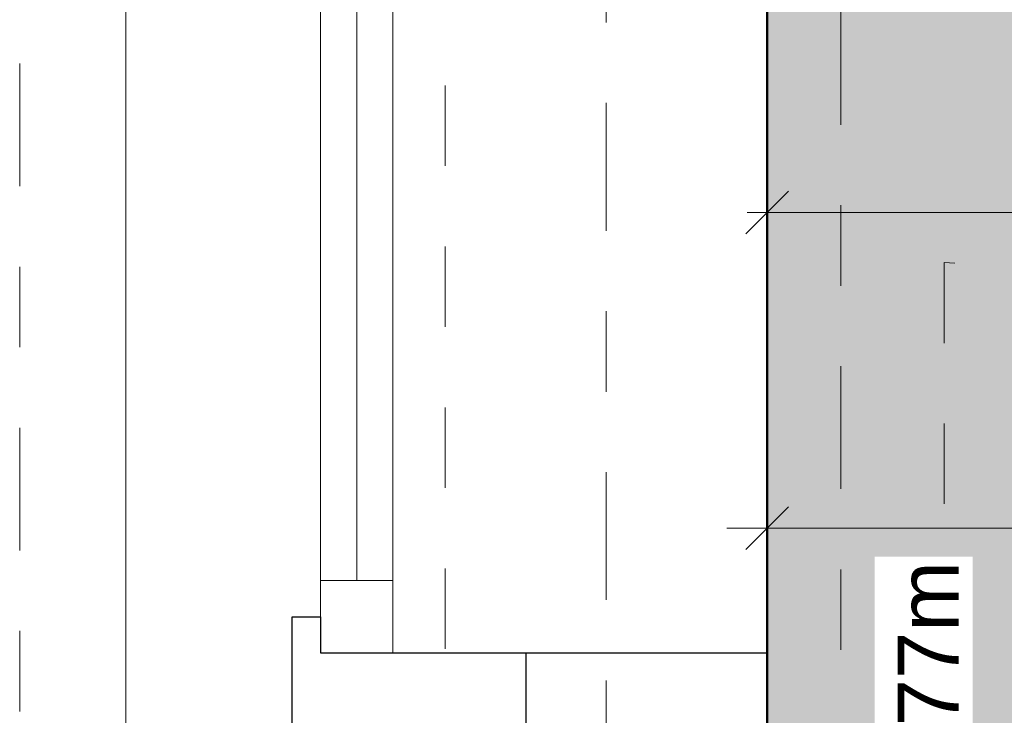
# Model space of a CAD drawing. Header units: metres. Extents: x -180 to 4, y -49 to 6.
# Tile 162 of 256: x -176.15 to -174.926, y -8.43 to -7.565. Entities that reach past the tile are written whole.
import ezdxf

# ---------------------------------------------------------------- set-up
doc = ezdxf.new("R2010")
doc.units = ezdxf.units.M
doc.header["$LTSCALE"] = 0.05
doc.header["$PDMODE"] = 1
doc.header["$PDSIZE"] = -2
for name, pattern in [('ISO-10 Strichpunktlinie', [4.699, 3.048, -0.762, 0.127, -0.762]), ('Linienart-1', [2.116328, 1.058164, -1.058164]), ('Linienart-20', [2.116531, 1.058062, -1.058469]), ('Linienart-34', [4.233, 2.116, -2.117]), ('Linienart-53', [5.291531, 3.175, -1.058062, 0.352704, -0.705764])]:
    doc.linetypes.add(name, pattern=pattern)
doc.layers.get('0').update_dxf_attribs({"lineweight": 25})
for name, color, linetype, lineweight, true_color in [('30 -33 Aussenwände- 7 Fassade_ Elemente', 7, 'Continuous', 9, 0x00aacc), ('30 -34 Innenwände- 4 Türen_Fenster', 7, 'Continuous', 15, 0x9955ff), ('30 -35 Decken- 1 Konstruktion-Träger- Stahlbeton', 7, 'Continuous', 13, 0x33aa00), ('70 -72 Beschriftung- 7 Detailverweise Linie', 7, 'Continuous', 9, 0x00dd00), ('70 -73 Bauteildarst.- 3 verdeckt 0.35', 4, 'Linienart-34', 35, 0x00ffff), ('70 -75 Raumstempel- 1 Raumstempel', 1, 'Continuous', 50, 0xff0000), ('70 -76 Bemaßung- 2 Allgemein', 7, 'Continuous', 5, 0x6666cc), ('CW-Unsichtbar', 7, 'Continuous', 9, 0x599559)]:
    doc.layers.add(name, color=color, linetype=linetype, lineweight=lineweight, true_color=true_color)
doc.layers.add('70 -71 Achsen- 1 Gebäudeachsen', color=7, linetype='Linienart-53', lineweight=18)
doc.layers.add('Keine', color=7, linetype='Continuous', lineweight=9)
doc.styles.add('Arial', font='arial.ttf')
doc.dimstyles.new('k+k 1_50', dxfattribs={"dimtxt": 0.100689, "dimasz": 0.05302, "dimexe": 0.05, "dimexo": 0.15, "dimgap": 0.01, "dimtad": 1, "dimdec": 3, "dimtxsty": 'Arial', "dimblk": 'VW_SLASH', "dimblk1": 'VW_SLASH', "dimblk2": 'VW_SLASH', "dimcen": 0, "dimdle": 0.05, "dimadec": 3, "dimazin": 0, "dimtfac": 0.75, "dimtdec": 3, "dimtix": 1, "dimtmove": 0, "dimatfit": 0, "dimldrblk": 'VW_SLASH-1', "dimfxl": 0.125, "dimfxlon": 1, "dimfrac": 2, "dimtolj": 1, "dimarcsym": 0})
doc.dimstyles.new('k+k_klein', dxfattribs={"dimtxt": 0.100689, "dimasz": 0.05302, "dimexe": 0.05, "dimexo": 0.15, "dimgap": 0.005, "dimtad": 1, "dimdec": 3, "dimtxsty": 'Arial', "dimblk": 'VW_SLASH-2', "dimblk1": 'VW_SLASH-2', "dimblk2": 'VW_SLASH-2', "dimcen": 0, "dimdle": 0.025, "dimadec": 3, "dimazin": 0, "dimtfac": 0.75, "dimtdec": 3, "dimtix": 1, "dimtmove": 0, "dimatfit": 0, "dimldrblk": 'VW_FILLEDARROW', "dimfxl": 0.1, "dimfxlon": 1, "dimfrac": 2, "dimtolj": 1, "dimarcsym": 0})

# ---------------------------------------------------------------- blocks, each defined once
blk = doc.blocks.new('Gruppe-2681')
at = {"color": 255, "linetype": 'Continuous', "lineweight": 9, "transparency": 33554687}
blk.add_wipeout([(-0.605, 0.035), (-0.605, -0.225), (0.605, -0.225), (0.605, 0.035)], dxfattribs=at).dxf.layer = '30 -33 Aussenwände- 7 Fassade_ Elemente'
at = {"layer": '30 -33 Aussenwände- 7 Fassade_ Elemente', "color": 7, "linetype": 'Continuous', "lineweight": 9, "transparency": 33554687, "flags": 128}
blk.add_lwpolyline([(-0.605, 0.035), (-0.605, -0.225), (0.605, -0.225), (0.605, 0.035)], dxfattribs=at)
blk = doc.blocks.new('Gruppe-2682')
at = {"color": 255, "linetype": 'Continuous', "lineweight": 9, "transparency": 33554687}
blk.add_wipeout([(-0.605, 0.125), (-0.605, 0.225), (0.605, 0.225), (0.605, 0.125)], dxfattribs=at).dxf.layer = '30 -33 Aussenwände- 7 Fassade_ Elemente'
at = {"layer": '30 -33 Aussenwände- 7 Fassade_ Elemente', "color": 7, "linetype": 'Continuous', "lineweight": 9, "transparency": 33554687, "flags": 128}
blk.add_lwpolyline([(-0.605, 0.125), (-0.605, 0.225), (0.605, 0.225), (0.605, 0.125)], dxfattribs=at)
blk = doc.blocks.new('Gruppe-2683')
at = {"color": 255, "linetype": 'Continuous', "lineweight": 5, "transparency": 33554687}
blk.add_wipeout([(-0.525, 0.1075), (-0.525, 0.125), (0.525, 0.125), (0.525, 0.1075)], dxfattribs=at).dxf.layer = '30 -33 Aussenwände- 7 Fassade_ Elemente'
blk = doc.blocks.new('Gruppe-2684')
at = {"layer": '30 -33 Aussenwände- 7 Fassade_ Elemente', "color": 7, "linetype": 'Continuous', "lineweight": 9, "transparency": 33554687}
blk.add_line((-0.525, 0.125), (0.525, 0.125), dxfattribs=at)
at = {"color": 255, "linetype": 'Continuous', "lineweight": 9, "transparency": 33554687}
blk.add_wipeout([(-0.525, 0.125), (0.525, 0.125), (0.525, 0.035), (-0.525, 0.035)], dxfattribs=at).dxf.layer = '30 -33 Aussenwände- 7 Fassade_ Elemente'
at = {"layer": '30 -33 Aussenwände- 7 Fassade_ Elemente', "color": 7, "linetype": 'Continuous', "lineweight": 9, "transparency": 33554687}
blk.add_line((0.525, 0.08), (-0.525, 0.08), dxfattribs=at)
at = {"layer": '30 -33 Aussenwände- 7 Fassade_ Elemente', "color": 7, "linetype": 'Continuous', "lineweight": 9, "transparency": 33554687, "flags": 128}
blk.add_lwpolyline([(-0.525, 0.125), (0.525, 0.125), (0.525, 0.035), (-0.525, 0.035)], close=True, dxfattribs=at)
blk = doc.blocks.new('Gruppe-2685')
at = {"color": 255, "linetype": 'Continuous', "lineweight": 9, "transparency": 33554687}
for points in [[(-0.605, 0.125), (-0.525, 0.125), (-0.525, 0.035), (-0.605, 0.035)], [(0.605, 0.125), (0.525, 0.125), (0.525, 0.035), (0.605, 0.035)]]:
    blk.add_wipeout(points, dxfattribs=at).dxf.layer = '30 -33 Aussenwände- 7 Fassade_ Elemente'
at = {"layer": '30 -33 Aussenwände- 7 Fassade_ Elemente', "color": 7, "linetype": 'Continuous', "lineweight": 9, "transparency": 33554687}
for p, q in [((-0.605, 0.035), (-0.605, 0.125)), ((-0.525, 0.035), (-0.525, 0.125)), ((0.525, 0.035), (0.525, 0.125)), ((0.605, 0.035), (0.605, 0.125))]:
    blk.add_line(p, q, dxfattribs=at)
at = {"layer": '30 -33 Aussenwände- 7 Fassade_ Elemente', "color": 7, "linetype": 'Continuous', "lineweight": 9, "transparency": 33554687, "flags": 128}
for points in [[(-0.605, 0.125), (-0.525, 0.125), (-0.525, 0.035), (-0.605, 0.035)], [(0.605, 0.125), (0.525, 0.125), (0.525, 0.035), (0.605, 0.035)]]:
    blk.add_lwpolyline(points, close=True, dxfattribs=at)
blk = doc.blocks.new('Gruppe-2686')
at = {"layer": '30 -33 Aussenwände- 7 Fassade_ Elemente', "color": 7, "transparency": 33554687}
for name in ['Gruppe-2682', 'Gruppe-2681']:
    blk.add_blockref(name, (0, 0), dxfattribs=at)
blk.add_blockref('Gruppe-2683', (0, 0), dxfattribs=at)
blk.add_blockref('Gruppe-2684', (0, 0), dxfattribs=at)
blk.add_blockref('Gruppe-2685', (0, 0), dxfattribs=at)
blk = doc.blocks.new('Fenster (2D)-104')
at = {"layer": 'CW-Unsichtbar', "linetype": 'Continuous', "lineweight": 5, "transparency": 33554687}
for p in [(-0.605, 0), (0.605, 0)]:
    blk.add_point(p, dxfattribs=at)
at = {"layer": '30 -33 Aussenwände- 7 Fassade_ Elemente', "color": 0, "flags": 1}
for tag in ['IFC_UUID', 'instanceID']:
    blk.add_attdef(tag, (-175.876, -8.342), '', height=0.00018, dxfattribs=at)
at = {"layer": '30 -33 Aussenwände- 7 Fassade_ Elemente', "color": 7, "transparency": 33554687}
blk.add_blockref('Gruppe-2686', (0, 0), dxfattribs=at)
blk = doc.blocks.new('Gruppe-2707')
at = {"color": 255}
blk.add_wipeout([(-175.686, -7.132), (-175.686, -8.352), (-175.776, -8.352), (-175.776, -7.132)], dxfattribs=at).dxf.layer = '30 -33 Aussenwände- 7 Fassade_ Elemente'
at = {"layer": '30 -33 Aussenwände- 7 Fassade_ Elemente', "flags": 128}
blk.add_lwpolyline([(-175.686, -7.132), (-175.686, -8.352), (-175.776, -8.352), (-175.776, -7.132)], close=True, dxfattribs=at)
at = {"color": 255, "lineweight": 18}
blk.add_wipeout([(-175.686, -8.262), (-175.686, -8.352), (-175.776, -8.352), (-175.776, -8.262)], dxfattribs=at).dxf.layer = '30 -33 Aussenwände- 7 Fassade_ Elemente'
at = {"layer": '30 -33 Aussenwände- 7 Fassade_ Elemente', "lineweight": 18}
blk.add_line((-175.731, -7.212), (-175.731, -8.262), dxfattribs=at)
at = {"layer": '30 -33 Aussenwände- 7 Fassade_ Elemente', "lineweight": 18, "flags": 128}
blk.add_lwpolyline([(-175.686, -8.262), (-175.686, -8.352), (-175.776, -8.352), (-175.776, -8.262)], close=True, dxfattribs=at)
blk = doc.blocks.new('Gruppe-2720')
at = {"layer": '30 -33 Aussenwände- 7 Fassade_ Elemente', "rotation": 90}
blk.add_blockref('Fenster (2D)-104', (-175.651, -7.737), dxfattribs=at)
at = {"color": 255}
blk.add_wipeout([(-176.018, -0.447), (-176.018, -8.697), (-175.221, -8.697), (-175.221, -0.447)], dxfattribs=at).dxf.layer = '30 -33 Aussenwände- 7 Fassade_ Elemente'
blk.add_wipeout([(-175.776, -0.672), (-175.221, -0.672), (-175.221, -8.472), (-175.776, -8.472), (-175.776, -8.627), (-176.018, -8.627), (-176.018, -0.517), (-175.776, -0.517)], dxfattribs=at).dxf.layer = '30 -33 Aussenwände- 7 Fassade_ Elemente'
at = {"layer": '30 -33 Aussenwände- 7 Fassade_ Elemente', "flags": 128}
blk.add_lwpolyline([(-175.776, -0.672), (-175.221, -0.672), (-175.221, -8.472), (-175.776, -8.472), (-175.776, -8.627), (-176.018, -8.627), (-176.018, -0.517), (-175.776, -0.517)], close=True, dxfattribs=at)
at = {"layer": '30 -33 Aussenwände- 7 Fassade_ Elemente', "color": 7}
blk.add_blockref('Gruppe-2707', (0, 0), dxfattribs=at)
at = {"color": 255, "lineweight": 25}
blk.add_wipeout([(-175.521, -8.352), (-175.221, -8.352), (-175.221, -8.472), (-175.521, -8.472)], dxfattribs=at).dxf.layer = '30 -33 Aussenwände- 7 Fassade_ Elemente'
at = {"layer": '30 -33 Aussenwände- 7 Fassade_ Elemente', "lineweight": 25, "flags": 128}
blk.add_lwpolyline([(-175.521, -8.352), (-175.221, -8.352), (-175.221, -8.472), (-175.521, -8.472)], close=True, dxfattribs=at)
at = {"color": 255, "lineweight": 25}
blk.add_wipeout([(-175.811, -8.307), (-175.776, -8.307), (-175.776, -8.352), (-175.521, -8.352), (-175.521, -8.472), (-175.811, -8.472)], dxfattribs=at).dxf.layer = '30 -33 Aussenwände- 7 Fassade_ Elemente'
at = {"layer": '30 -33 Aussenwände- 7 Fassade_ Elemente', "lineweight": 25, "flags": 128}
blk.add_lwpolyline([(-175.811, -8.307), (-175.776, -8.307), (-175.776, -8.352), (-175.521, -8.352), (-175.521, -8.472), (-175.811, -8.472)], close=True, dxfattribs=at)
blk = doc.blocks.new('Gruppe-7021')
at = {"layer": '30 -34 Innenwände- 4 Türen_Fenster', "linetype": 'Linienart-1'}
blk.add_arc((-0.78, 0.04), 0.9, 0, 90, dxfattribs=at)
blk = doc.blocks.new('Gruppe-7022')
at = {"layer": '30 -34 Innenwände- 4 Türen_Fenster', "linetype": 'Linienart-1'}
blk.add_line((-0.78, 0.04), (-0.78, 0.94), dxfattribs=at)
blk = doc.blocks.new('Gruppe-7023')
at = {"layer": '30 -34 Innenwände- 4 Türen_Fenster', "color": 7}
for name in ['Gruppe-7021', 'Gruppe-7022']:
    blk.add_blockref(name, (0, 0), dxfattribs=at)
blk = doc.blocks.new('Gruppe-7024')
at = {"layer": '30 -34 Innenwände- 4 Türen_Fenster', "color": 7}
blk.add_blockref('Gruppe-7023', (0, 0), dxfattribs=at)
blk = doc.blocks.new('Tür (2D)-10')
at = {"layer": '30 -34 Innenwände- 4 Türen_Fenster', "color": 7, "transparency": 33554687}
blk.add_blockref('Gruppe-7024', (0, 0), dxfattribs=at)
at = {"layer": '30 -34 Innenwände- 4 Türen_Fenster', "color": 0, "flags": 1}
for tag in ['Detail', 'Gebäudeteil', 'Aufschlag', 'Oberlicht', 'Oberblende', 'Seitenverglasung', 'feuchtr.-geeign.', 'Türblatt_Höhe', 'Türblatt_Breite', 'Türblattdicke', 'Absenkbare_Bodendichtung', 'Antrieb', 'Gewerk', 'Geschoss_Nummer', 'Tür_ID', 'Nummer', 'Typ', 'Rettungsweg', 'Raumnummer', 'Raumname', 'Zarge_Art', 'OTS', 'Türstopper', 'U-Wert', 'g-Wert', 'Rw-Wert', 'IFC_UUID', 'instanceID']:
    blk.add_attdef(tag, (-175.071, -8.882), '', height=0.00018, dxfattribs=at)
blk = doc.blocks.new('Gruppe-9729')
at = {"layer": '30 -35 Decken- 1 Konstruktion-Träger- Stahlbeton', "color": 7, "linetype": 'Linienart-20', "lineweight": 13, "transparency": 33554687}
for p, q in [((-175.621, -0.647), (-175.621, -11.897)), ((-175.221, -0.647), (-175.221, -11.897))]:
    blk.add_line(p, q, dxfattribs=at)
at = {"layer": '30 -35 Decken- 1 Konstruktion-Träger- Stahlbeton', "color": 0, "flags": 1}
for tag in ['IFC_UUID', 'instanceID']:
    blk.add_attdef(tag, (-175.621, -11.897), '', height=0.00018, dxfattribs=at)
blk = doc.blocks.new('_01-OG1_Tragwerk (2D)')
at = {"layer": '30 -33 Aussenwände- 7 Fassade_ Elemente', "color": 7}
blk.add_blockref('Gruppe-2720', (0, 0), dxfattribs=at)
at = {"layer": '30 -34 Innenwände- 4 Türen_Fenster', "color": 7, "transparency": 33554687}
blk.add_blockref('Tür (2D)-10', (-174.221, -8.807), dxfattribs=at)
at = {"layer": '30 -35 Decken- 1 Konstruktion-Träger- Stahlbeton'}
blk.add_blockref('Gruppe-9729', (0, 0), dxfattribs=at)
blk = doc.blocks.new('_OG1_2D (2D)')
at = {"layer": '70 -75 Raumstempel- 1 Raumstempel', "linetype": 'Continuous', "lineweight": 0, "true_color": 0xff0000}
blk.add_hatch(color=1, dxfattribs=at).paths.add_polyline_path([(-171.67099996, -8.73204198), (-171.67099996, -0.64704198), (-175.22099996, -0.64704198), (-175.22099996, -8.73204198)])
at = {"layer": '70 -72 Beschriftung- 7 Detailverweise Linie', "linetype": 'ISO-10 Strichpunktlinie', "flags": 128}
blk.add_lwpolyline([(-176.14966208, -8.6771336), (-176.14966208, -0.4771336), (-175.12966208, -0.4771336), (-175.12966208, -8.6771336)], close=True, dxfattribs=at)
at = {"layer": '70 -75 Raumstempel- 1 Raumstempel', "flags": 128}
blk.add_lwpolyline([(-171.67099996, -8.73204198), (-171.67099996, -0.64704198), (-175.22099996, -0.64704198), (-175.22099996, -8.73204198)], close=True, dxfattribs=at)
blk = doc.blocks.new('VW_SLASH-2')
at = {"color": 0, "linetype": 'ByBlock', "lineweight": -2, "transparency": 16777216}
blk.add_line((0.472, 0), (-1, 0), dxfattribs=at)
at = {"color": 0, "lineweight": 5, "transparency": 16777216, "flags": 128}
blk.add_lwpolyline([(0.5, 0.5), (-0.5, -0.5)], dxfattribs=at)
blk = doc.blocks.new('*D16968')
at = {"layer": '70 -76 Bemaßung- 2 Allgemein', "color": 0, "lineweight": -2}
for p, q in [((-177.668, -5.852), (-177.818, -5.852)), ((-177.768, -8.359), (-177.768, -5.9051)), ((-177.668, -8.412), (-177.818, -8.412))]:
    blk.add_line(p, q, dxfattribs=at)
at = {"layer": 'Defpoints', "color": 0}
for p in [(-177.768, -5.852), (-175.521, -5.852), (-175.521, -8.412)]:
    blk.add_point(p, dxfattribs=at)
at = {"layer": '70 -76 Bemaßung- 2 Allgemein', "color": 0, "lineweight": -2, "xscale": 0.05302001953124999, "yscale": 0.05302001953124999, "zscale": 0.05302001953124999}
for p, rotation in [((-177.768, -5.852), 90), ((-177.768, -8.412), 270)]:
    blk.add_blockref('VW_SLASH-2', p, dxfattribs=dict(at, rotation=rotation))
at = {"layer": '70 -76 Bemaßung- 2 Allgemein', "color": 0, "insert": (-177.8385, -7.132), "char_height": 0.10069, "attachment_point": 5, "rotation": 90, "style": 'Arial'}
blk.add_mtext('\\A1;2,56', dxfattribs=at)
blk = doc.blocks.new('VW_FILLEDARROW')
at = {"linetype": 'Continuous', "lineweight": 0, "transparency": 16777216}
blk.add_hatch(color=0, dxfattribs=at).paths.add_polyline_path([(-2.829, 0.758), (0, 0), (-2.829, -0.758)])
at = {"color": 0, "lineweight": 5, "transparency": 16777216, "flags": 128}
blk.add_lwpolyline([(-2.829, 0.758), (0, 0), (-2.829, -0.758)], close=True, dxfattribs=at)
blk = doc.blocks.new('*D16969')
at = {"layer": '70 -76 Bemaßung- 2 Allgemein', "color": 0, "lineweight": -2}
for p, q in [((-177.768, -8.359), (-177.768, -8.306)), ((-177.668, -8.412), (-177.818, -8.412)), ((-177.768, -8.627), (-177.768, -8.412)), ((-177.668, -8.627), (-177.818, -8.627)), ((-177.768, -8.6801), (-177.768, -8.7331))]:
    blk.add_line(p, q, dxfattribs=at)
at = {"layer": 'Defpoints', "color": 0}
for p in [(-177.768, -8.412), (-175.521, -8.412), (-176.018, -8.627)]:
    blk.add_point(p, dxfattribs=at)
at = {"layer": '70 -76 Bemaßung- 2 Allgemein', "color": 0, "lineweight": -2, "xscale": 0.05302001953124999, "yscale": 0.05302001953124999, "zscale": 0.05302001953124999}
for p, rotation in [((-177.768, -8.412), 270), ((-177.768, -8.627), 90)]:
    blk.add_blockref('VW_SLASH-2', p, dxfattribs=dict(at, rotation=rotation))
at = {"layer": '70 -76 Bemaßung- 2 Allgemein', "color": 0, "insert": (-177.859, -8.2915), "char_height": 0.100689, "attachment_point": 5, "rotation": 90, "style": 'Arial'}
blk.add_mtext('\\A1;21\\S5^ ;', dxfattribs=at)
blk = doc.blocks.new('VW_SLASH')
at = {"color": 0, "linetype": 'ByBlock', "lineweight": -2, "transparency": 16777216}
blk.add_line((0.943, 0), (-1, 0), dxfattribs=at)
at = {"color": 0, "lineweight": 20, "transparency": 16777216, "flags": 128}
blk.add_lwpolyline([(0.5, 0.5), (-0.5, -0.5)], dxfattribs=at)
blk = doc.blocks.new('*D18795')
at = {"layer": '70 -76 Bemaßung- 2 Allgemein', "color": 0, "lineweight": -2}
for p, q in [((-175.221, -8.322), (-175.221, -8.147)), ((-168.021, -8.322), (-168.021, -8.147)), ((-168.074, -8.197), (-175.168, -8.197))]:
    blk.add_line(p, q, dxfattribs=at)
at = {"layer": 'Defpoints', "color": 0}
for p in [(-175.221, -8.197), (-175.221, -8.497), (-168.021, -8.497)]:
    blk.add_point(p, dxfattribs=at)
at = {"layer": '70 -76 Bemaßung- 2 Allgemein', "color": 0, "lineweight": -2, "xscale": 0.05302001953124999, "yscale": 0.05302001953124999, "zscale": 0.05302001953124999, "rotation": 180}
blk.add_blockref('VW_SLASH', (-175.221, -8.197), dxfattribs=at)
at = {"layer": '70 -76 Bemaßung- 2 Allgemein', "color": 0, "lineweight": -2, "xscale": 0.05302001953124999, "yscale": 0.05302001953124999, "zscale": 0.05302001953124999}
blk.add_blockref('VW_SLASH', (-168.021, -8.197), dxfattribs=at)
at = {"layer": '70 -76 Bemaßung- 2 Allgemein', "color": 0, "insert": (-171.621, -8.1266), "char_height": 0.10069, "attachment_point": 5, "style": 'Arial'}
blk.add_mtext('\\A1;7,20', dxfattribs=at)
blk = doc.blocks.new('VW_SLASH-1')
at = {"color": 0, "linetype": 'ByBlock', "lineweight": -2, "transparency": 16777216}
blk.add_line((0.943, 0), (-1, 0), dxfattribs=at)
at = {"color": 0, "lineweight": 5, "transparency": 16777216, "flags": 128}
blk.add_lwpolyline([(0.5, 0.5), (-0.5, -0.5)], dxfattribs=at)
blk = doc.blocks.new('Gruppe-16161')
at = {"layer": '70 -76 Bemaßung- 2 Allgemein', "color": 7, "linetype": 'Continuous'}
blk.add_solid([(-175.0874, -9.2727), (-175.2209, -9.2061), (-175.0875, -9.1391)], dxfattribs=at)
at = {"color": 255}
blk.add_wipeout([(-174.9657, -9.2727), (-174.9657, -8.2324), (-175.0874, -8.2324), (-175.0874, -9.2727)], dxfattribs=at).dxf.layer = '70 -76 Bemaßung- 2 Allgemein'
at = {"layer": '70 -76 Bemaßung- 2 Allgemein', "insert": (-174.9692, -9.2727), "char_height": 0.075516, "attachment_point": 7, "rotation": 90, "line_spacing_factor": 0.973705, "style": 'Arial'}
blk.add_mtext('UK RD +8,57m/3,77m', dxfattribs=at)
blk = doc.blocks.new('Gruppe-16320')
at = {"layer": '70 -73 Bauteildarst.- 3 verdeckt 0.35'}
blk.add_blockref('Gruppe-16161', (0, 0), dxfattribs=at)
blk = doc.blocks.new('*D20129')
at = {"layer": '70 -76 Bemaßung- 2 Allgemein', "color": 0, "lineweight": -2}
for p, q in [((-175.221, -7.905), (-175.221, -7.755)), ((-173.026, -7.905), (-173.026, -7.755)), ((-173.079, -7.805), (-175.168, -7.805))]:
    blk.add_line(p, q, dxfattribs=at)
at = {"layer": 'Defpoints', "color": 0}
for p in [(-175.221, -7.805), (-175.221, -8.497), (-173.026, -8.497)]:
    blk.add_point(p, dxfattribs=at)
at = {"layer": '70 -76 Bemaßung- 2 Allgemein', "color": 0, "lineweight": -2, "xscale": 0.05302001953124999, "yscale": 0.05302001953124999, "zscale": 0.05302001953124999, "rotation": 180}
blk.add_blockref('VW_SLASH-2', (-175.221, -7.805), dxfattribs=at)
at = {"layer": '70 -76 Bemaßung- 2 Allgemein', "color": 0, "lineweight": -2, "xscale": 0.05302001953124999, "yscale": 0.05302001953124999, "zscale": 0.05302001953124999}
blk.add_blockref('VW_SLASH-2', (-173.026, -7.805), dxfattribs=at)
at = {"layer": '70 -76 Bemaßung- 2 Allgemein', "color": 0, "insert": (-174.1235, -7.7228), "char_height": 0.100689, "attachment_point": 5, "style": 'Arial'}
blk.add_mtext('\\A1;2,19\\S5^ ;', dxfattribs=at)
blk = doc.blocks.new('_Achsen (3D)')
at = {"layer": '70 -71 Achsen- 1 Gebäudeachsen', "transparency": 33554687}
blk.add_line((-175.421, 3.8), (-175.421, -46.172), dxfattribs=at)
blk = doc.blocks.new('Gruppe-15271')
at = {"layer": '70 -76 Bemaßung- 2 Allgemein'}
dim = blk.add_linear_dim(base=(-177.76799996, -5.85204198), p1=(-175.52099996, -8.41204198), p2=(-175.52099996, -5.85204198), angle=270, text='2,56', dimstyle='k+k_klein', override={"dimtxt": 0.100689, "dimgap": 0.01, "dimdec": 8, "dimpost": '<>', "dimtxsty": 'Arial', "dimtmove": 2}, dxfattribs=at)
dim.commit()
dim.dimension.update_dxf_attribs({"geometry": '*D16968', "text_midpoint": (-177.8384635, -7.13204198)})
dim = blk.add_linear_dim(base=(-177.76799996, -8.41204198), p1=(-176.01799996, -8.62704198), p2=(-175.52099996, -8.41204198), angle=270, text='21\\S5^ ;', dimstyle='k+k_klein', override={"dimtxt": 0.100689, "dimgap": 0.01, "dimdec": 8, "dimpost": '<>', "dimtxsty": 'Arial', "dimtix": 0, "dimtmove": 2}, dxfattribs=at)
dim.commit()
dim.dimension.update_dxf_attribs({"geometry": '*D16969', "text_midpoint": (-177.85896246, -8.29151633), "dimtype": 160})
blk = doc.blocks.new('Gruppe-15558')
at = {"layer": '70 -76 Bemaßung- 2 Allgemein'}
dim = blk.add_aligned_dim(p1=(-168.021, -8.497), p2=(-175.221, -8.497), distance=-0.3, text='7,20', dimstyle='k+k 1_50', override={"dimtxt": 0.100689, "dimgap": 0.01, "dimpost": '<>', "dimtxsty": 'Arial', "dimtmove": 2}, dxfattribs=at)
dim.commit()
dim.dimension.update_dxf_attribs({"geometry": '*D18795', "text_midpoint": (-171.621, -8.1266)})
blk = doc.blocks.new('_OG1_2D Bemaßung_ Beschriftung (2D)')
at = {"layer": '70 -76 Bemaßung- 2 Allgemein'}
for name in ['Gruppe-15271', 'Gruppe-15558']:
    blk.add_blockref(name, (0, 0), dxfattribs=at)
at = {"layer": '30 -35 Decken- 1 Konstruktion-Träger- Stahlbeton', "color": 7}
blk.add_blockref('Gruppe-16320', (0, 0), dxfattribs=at)
at = {"layer": '70 -76 Bemaßung- 2 Allgemein'}
dim = blk.add_linear_dim(base=(-175.22099996, -7.805), p1=(-173.02599996, -8.49704198), p2=(-175.22099996, -8.49704198), text='2,19\\S5^ ;', dimstyle='k+k_klein', override={"dimtxt": 0.100689, "dimgap": 0.005, "dimdec": 8, "dimpost": '<>', "dimtxsty": 'Arial', "dimtmove": 2}, dxfattribs=at)
dim.commit()
dim.dimension.update_dxf_attribs({"geometry": '*D20129', "text_midpoint": (-174.12349996, -7.72280536)})

msp = doc.modelspace()

# ---------------------------------------------------------------- block references
at = {"layer": 'Keine', "color": 1}
msp.add_blockref('_01-OG1_Tragwerk (2D)', (0, 0), dxfattribs=at)

# ---------------------------------------------------------------- next in the draw order: block references
msp.add_blockref('_OG1_2D (2D)', (0, 0), dxfattribs=at)

# ---------------------------------------------------------------- next in the draw order: block references
msp.add_blockref('_OG1_2D Bemaßung_ Beschriftung (2D)', (0, 0), dxfattribs=at)

# ---------------------------------------------------------------- next in the draw order: block references
msp.add_blockref('_Achsen (3D)', (0, 0), dxfattribs=at)

doc.saveas('drawing.dxf')
